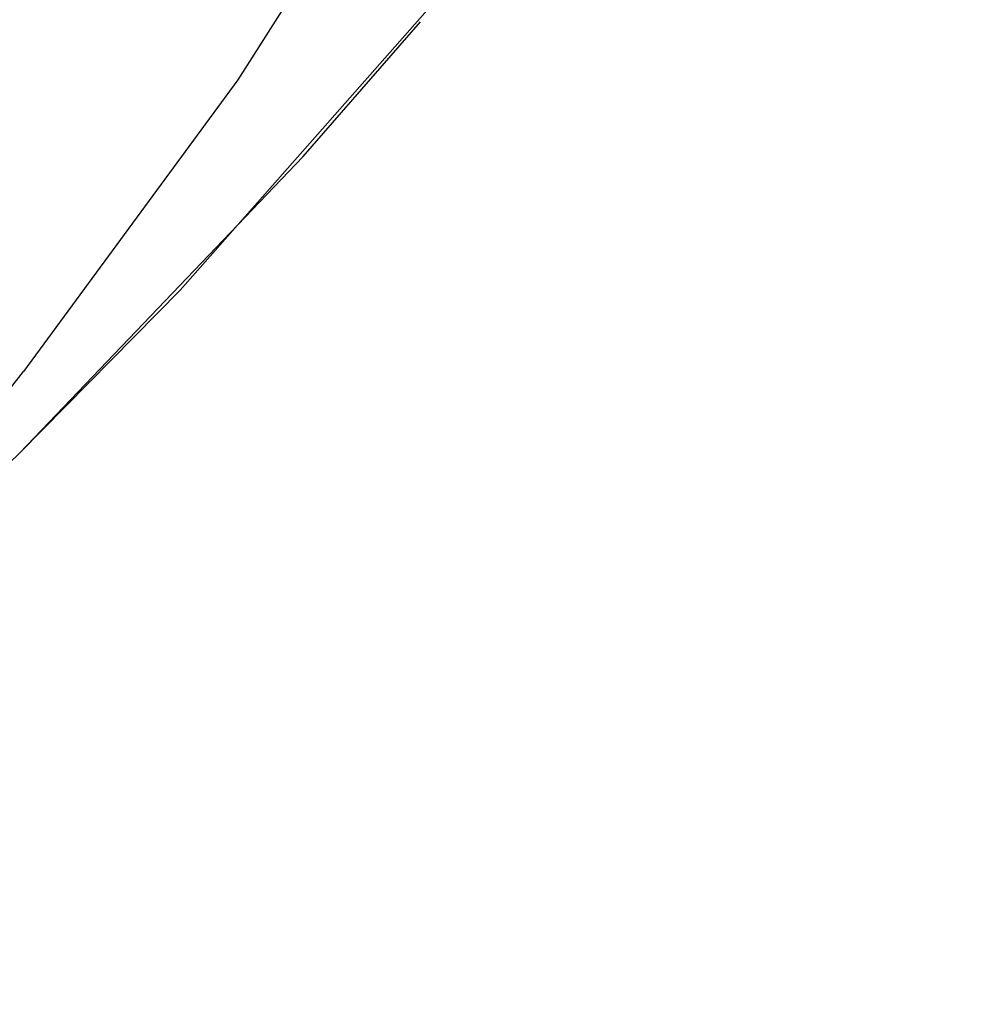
# Paper-space layout '_Trimétrica' of a CAD drawing. Header units: millimetres. Extents: x -779 to 107, y -976 to -84.
# Tile 142 of 197: x -266.47 to -257.51, y -606.63 to -597.36. Entities that reach past the tile are written whole.
import ezdxf

# ---------------------------------------------------------------- set-up
doc = ezdxf.new("R2010")
doc.units = ezdxf.units.MM

psp = doc.layouts.new('_Trimétrica')

# ---------------------------------------------------------------- linework, layer by layer
at = {"color": 7, "linetype": 'Continuous', "lineweight": 25}
psp.add_line((-271.6018, -606.4492), (-266.4682, -601.4386), dxfattribs=at)
at = {"color": 7, "linetype": 'Continuous', "lineweight": 25, "flags": 128}
for points in [[(-263.5898, -515.3892), (-261.2414, -520.5692), (-259.1748, -525.7995), (-257.3971, -531.0617), (-255.9147, -536.3373), (-254.7327, -541.6079), (-253.8553, -546.8548), (-253.2855, -552.0597), (-253.0255, -557.2042), (-253.0761, -562.2704), (-253.437, -567.2404), (-254.1071, -572.0967), (-255.084, -576.8223), (-256.3643, -581.4007), (-257.9435, -585.8156), (-259.8159, -590.0517), (-261.9751, -594.0939), (-264.4135, -597.9283), (-266.4325, -600.675)], [(-266.4682, -601.4386), (-264.9588, -599.9093), (-262.1136, -596.6837)], [(-266.4682, -601.4386), (-263.798, -598.6514), (-262.6944, -597.3825)]]:
    psp.add_lwpolyline(points, dxfattribs=at)
at = {"color": 7, "linetype": 'Continuous', "lineweight": 25}
psp.add_arc((-311.8576, -565.2046), 57.6332, 307.080791, 322.015284, dxfattribs=at)
for points, knots in [([(-575.4016, -598.4771), (-574.6278, -599.9915), (-572.3957, -604.3597), (-568.5189, -611.5243), (-563.6982, -619.9368), (-558.6418, -628.2556), (-553.3591, -636.4733), (-547.8544, -644.5814), (-542.1337, -652.5717), (-536.2027, -660.4362), (-530.0676, -668.1669), (-523.7345, -675.756), (-517.21, -683.1958), (-510.5005, -690.4789), (-503.613, -697.5978), (-496.5544, -704.5453), (-489.3319, -711.3144), (-481.9527, -717.8982), (-474.4243, -724.29), (-466.7543, -730.4833), (-458.9504, -736.4718), (-451.0206, -742.2493), (-442.9727, -747.8099), (-434.8149, -753.1479), (-426.5554, -758.2579), (-418.2025, -763.1344), (-409.7647, -767.7725), (-401.2505, -772.1673), (-392.6684, -776.3143), (-384.0272, -780.209), (-375.3356, -783.8473), (-366.6024, -787.2254), (-357.8366, -790.3396), (-349.0471, -793.1866), (-340.2427, -795.7633), (-331.4327, -798.0669), (-322.6259, -800.0949), (-313.8316, -801.8449), (-305.0587, -803.315), (-296.3164, -804.5035), (-287.6138, -805.4092), (-278.9599, -806.0308), (-270.3639, -806.3677), (-261.8346, -806.4195), (-253.3812, -806.186), (-245.0125, -805.6674), (-236.7374, -804.8644), (-228.5645, -803.7779), (-220.5026, -802.4089), (-212.5601, -800.7593), (-204.7453, -798.8307), (-197.0665, -796.6255), (-189.5316, -794.1461), (-182.1485, -791.3955), (-174.9249, -788.3766), (-167.8676, -785.0933), (-160.9855, -781.5473), (-154.2792, -777.7504), (-147.7793, -773.6772), (-143.1987, -770.6346), (-140.847, -768.8782), (-140.5322, -768.6431)], [0, 0, 0, 0, 0.009218, 0.026587, 0.043957, 0.061327, 0.078696, 0.096065, 0.113434, 0.130802, 0.148171, 0.165539, 0.182907, 0.200276, 0.217644, 0.235013, 0.252381, 0.26975, 0.28712, 0.30449, 0.32186, 0.339231, 0.356602, 0.373975, 0.391347, 0.408721, 0.426095, 0.443469, 0.460845, 0.47822, 0.495596, 0.512971, 0.530346, 0.547721, 0.565095, 0.582467, 0.599838, 0.617206, 0.634571, 0.651933, 0.669291, 0.686644, 0.703991, 0.721332, 0.738665, 0.75599, 0.773306, 0.790612, 0.807907, 0.825192, 0.842464, 0.859723, 0.87697, 0.894203, 0.911424, 0.928632, 0.945827, 0.963011, 0.980184, 0.997347, 1, 1, 1, 1]), ([(-596.1282, -604.2595), (-595.3225, -605.837), (-592.9973, -610.3894), (-588.9663, -617.8596), (-583.962, -626.6364), (-578.7215, -635.3206), (-573.2541, -643.9052), (-567.5638, -652.382), (-561.6562, -660.7431), (-555.537, -668.9807), (-549.2117, -677.0873), (-542.6864, -685.0552), (-535.9672, -692.877), (-529.0603, -700.5455), (-521.9723, -708.0535), (-514.7096, -715.394), (-507.2792, -722.5601), (-499.6878, -729.5453), (-491.9426, -736.3429), (-484.0507, -742.9465), (-476.0195, -749.35), (-467.8565, -755.5474), (-459.5691, -761.5328), (-451.1652, -767.3006), (-442.6524, -772.8454), (-434.0388, -778.1618), (-425.3323, -783.2449), (-416.5409, -788.0897), (-407.6729, -792.6917), (-398.7364, -797.0464), (-389.7399, -801.1496), (-380.6916, -804.9973), (-371.6002, -808.5859), (-362.474, -811.9117), (-353.3216, -814.9715), (-344.1516, -817.7623), (-334.9726, -820.2813), (-325.7934, -822.5259), (-316.6226, -824.4938), (-307.4688, -826.1832), (-298.3408, -827.5921), (-289.2473, -828.7192), (-280.1971, -829.5633), (-271.1987, -830.1234), (-262.2608, -830.399), (-253.3921, -830.3897), (-244.601, -830.0954), (-235.8963, -829.5166), (-227.2861, -828.6537), (-218.779, -827.5076), (-210.383, -826.0795), (-202.1065, -824.3709), (-193.9572, -822.3836), (-185.9431, -820.1197), (-178.0719, -817.5816), (-170.351, -814.7719), (-162.7878, -811.6934), (-155.3892, -808.3496), (-148.163, -804.7429), (-141.1127, -800.8808), (-134.2562, -796.753), (-128.479, -793.0126), (-125.0695, -790.5495), (-123.8086, -789.6386)], [0, 0, 0, 0, 0.008837, 0.025502, 0.042166, 0.058831, 0.075495, 0.092159, 0.108823, 0.125486, 0.14215, 0.158813, 0.175476, 0.192139, 0.208803, 0.225466, 0.242129, 0.258793, 0.275457, 0.292121, 0.308786, 0.325451, 0.342116, 0.358783, 0.375449, 0.392116, 0.408784, 0.425452, 0.442121, 0.45879, 0.475459, 0.492129, 0.508798, 0.525468, 0.542137, 0.558805, 0.575472, 0.592138, 0.608802, 0.625464, 0.642123, 0.658779, 0.675431, 0.692079, 0.708722, 0.725359, 0.74199, 0.758613, 0.775229, 0.791836, 0.808435, 0.825023, 0.841602, 0.85817, 0.874727, 0.891272, 0.907807, 0.924331, 0.940844, 0.957347, 0.973841, 0.990326, 1, 1, 1, 1])]:
    psp.add_open_spline(points, degree=3, knots=knots, dxfattribs=at)

doc.saveas('drawing.dxf')
